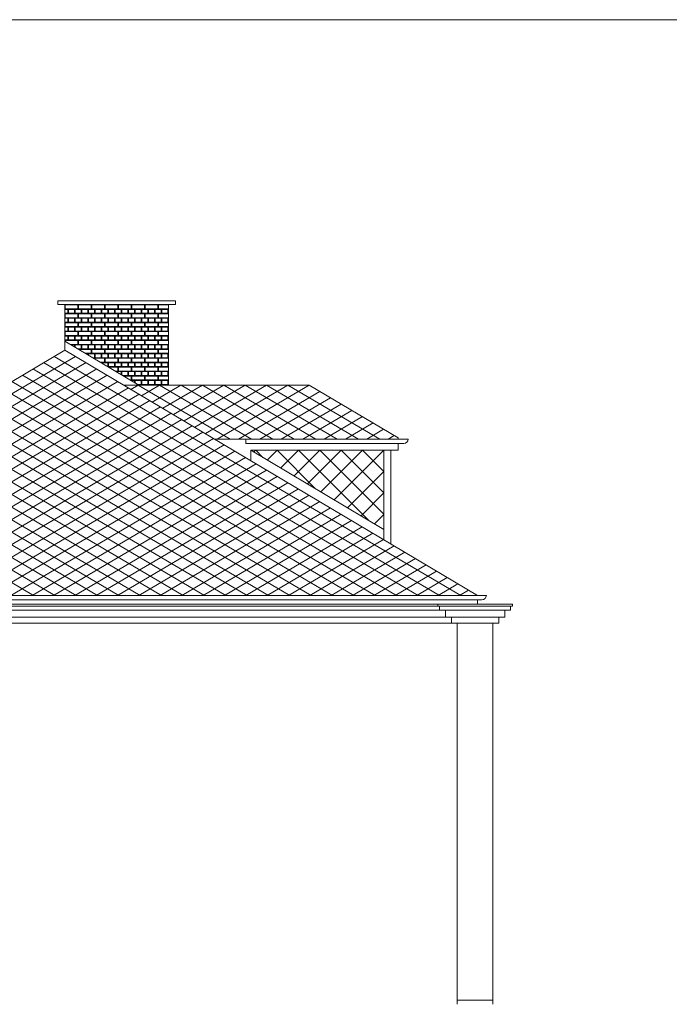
# Model space of a CAD drawing. Extents: x -394022 to -71759, y -12022 to 18278.
# Tile 3 of 91: x -381540 to -370575, y 1053 to 17678. Entities that reach past the tile are written whole.
import ezdxf

# ---------------------------------------------------------------- set-up
doc = ezdxf.new("R2010")
doc.units = 0
doc.header["$MEASUREMENT"] = 0
doc.layers.add('Arch kolorystyka_Nr_Pióra__114', color=7, linetype='Continuous', lineweight=13, true_color=0xf1d696)
doc.layers.add('arch wypelnienia_Nr_Pióra__2', color=7, linetype='Continuous', lineweight=13, true_color=0x7f7f7f)
for name, color, linetype, lineweight in [('ARCH TABELA_Nr_Pióra__21', 7, 'Continuous', 13), ('INWENT DACH_Nr_Pióra__21', 7, 'Continuous', 13), ('INWENT DACH_Nr_Pióra__5', 7, 'Continuous', 13), ('INWENT ODWODNIENIE_Nr_Pióra__5', 7, 'Continuous', 13), ('INWENT.ŚCIANY_Nr_Pióra__21', 7, 'Continuous', 13)]:
    doc.layers.add(name, color=color, linetype=linetype, lineweight=lineweight)

# ---------------------------------------------------------------- blocks, each defined once
blk = doc.blocks.new('*X40')
at = {"layer": 'Arch kolorystyka_Nr_Pióra__114', "linetype": 'Continuous'}
for p, q in [((-380557, 12861), (-380772, 12861)), ((-380772, 12796), (-380772, 12861)), ((-380557, 12796), (-380557, 12861)), ((-380332, 12861), (-380547, 12861)), ((-380547, 12796), (-380547, 12861)), ((-380332, 12796), (-380332, 12861)), ((-380107, 12861), (-380322, 12861)), ((-380322, 12796), (-380322, 12861)), ((-380107, 12796), (-380107, 12861)), ((-379882, 12861), (-380097, 12861)), ((-380097, 12796), (-380097, 12861)), ((-379882, 12796), (-379882, 12861)), ((-379657, 12861), (-379872, 12861)), ((-379872, 12796), (-379872, 12861)), ((-379657, 12796), (-379657, 12861)), ((-379432, 12861), (-379647, 12861)), ((-379647, 12796), (-379647, 12861)), ((-379432, 12796), (-379432, 12861)), ((-379207, 12861), (-379422, 12861)), ((-379422, 12796), (-379422, 12861)), ((-379207, 12796), (-379207, 12861)), ((-379028, 12861), (-379197, 12861)), ((-379197, 12796), (-379197, 12861)), ((-380778, 12786), (-380726, 12786)), ((-380778, 12721), (-380726, 12721)), ((-380778, 12636), (-380726, 12636)), ((-380772, 12796), (-380557, 12796)), ((-380557, 12711), (-380772, 12711)), ((-380772, 12646), (-380772, 12711)), ((-380772, 12646), (-380557, 12646)), ((-380726, 12786), (-380726, 12721)), ((-380726, 12636), (-380726, 12571)), ((-380716, 12786), (-380716, 12721)), ((-380716, 12786), (-380613, 12786)), ((-380716, 12721), (-380613, 12721)), ((-380716, 12636), (-380716, 12571)), ((-380716, 12636), (-380613, 12636)), ((-380613, 12786), (-380613, 12721)), ((-380613, 12636), (-380613, 12571)), ((-380603, 12786), (-380603, 12721)), ((-380603, 12786), (-380501, 12786)), ((-380603, 12721), (-380501, 12721)), ((-380603, 12636), (-380603, 12571)), ((-380603, 12636), (-380501, 12636)), ((-380557, 12646), (-380557, 12711)), ((-380547, 12796), (-380332, 12796)), ((-380332, 12711), (-380547, 12711)), ((-380547, 12646), (-380547, 12711)), ((-380547, 12646), (-380332, 12646)), ((-380501, 12786), (-380501, 12721)), ((-380501, 12636), (-380501, 12571)), ((-380491, 12786), (-380491, 12721)), ((-380491, 12786), (-380388, 12786)), ((-380491, 12721), (-380388, 12721)), ((-380491, 12636), (-380491, 12571)), ((-380491, 12636), (-380388, 12636)), ((-380388, 12786), (-380388, 12721)), ((-380388, 12636), (-380388, 12571)), ((-380378, 12786), (-380378, 12721)), ((-380378, 12786), (-380276, 12786)), ((-380378, 12721), (-380276, 12721)), ((-380378, 12636), (-380378, 12571)), ((-380378, 12636), (-380276, 12636)), ((-380332, 12646), (-380332, 12711)), ((-380322, 12796), (-380107, 12796)), ((-380107, 12711), (-380322, 12711)), ((-380322, 12646), (-380322, 12711)), ((-380322, 12646), (-380107, 12646)), ((-380276, 12786), (-380276, 12721)), ((-380276, 12636), (-380276, 12571)), ((-380266, 12786), (-380266, 12721)), ((-380266, 12786), (-380163, 12786)), ((-380266, 12721), (-380163, 12721)), ((-380266, 12636), (-380266, 12571)), ((-380266, 12636), (-380163, 12636)), ((-380163, 12786), (-380163, 12721)), ((-380163, 12636), (-380163, 12571)), ((-380153, 12786), (-380153, 12721)), ((-380153, 12786), (-380051, 12786)), ((-380153, 12721), (-380051, 12721)), ((-380153, 12636), (-380153, 12571)), ((-380153, 12636), (-380051, 12636)), ((-380107, 12646), (-380107, 12711)), ((-380097, 12796), (-379882, 12796)), ((-379882, 12711), (-380097, 12711)), ((-380097, 12646), (-380097, 12711)), ((-380097, 12646), (-379882, 12646)), ((-380051, 12786), (-380051, 12721)), ((-380051, 12636), (-380051, 12571)), ((-380041, 12786), (-380041, 12721)), ((-380041, 12786), (-379938, 12786)), ((-380041, 12721), (-379938, 12721)), ((-380041, 12636), (-380041, 12571)), ((-380041, 12636), (-379938, 12636)), ((-379938, 12786), (-379938, 12721)), ((-379938, 12636), (-379938, 12571)), ((-379928, 12786), (-379928, 12721)), ((-379928, 12786), (-379826, 12786)), ((-379928, 12721), (-379826, 12721)), ((-379928, 12636), (-379928, 12571)), ((-379928, 12636), (-379826, 12636)), ((-379882, 12646), (-379882, 12711)), ((-379872, 12796), (-379657, 12796)), ((-379657, 12711), (-379872, 12711)), ((-379872, 12646), (-379872, 12711)), ((-379872, 12646), (-379657, 12646)), ((-379826, 12786), (-379826, 12721)), ((-379826, 12636), (-379826, 12571)), ((-379816, 12786), (-379816, 12721)), ((-379816, 12786), (-379713, 12786)), ((-379816, 12721), (-379713, 12721)), ((-379816, 12636), (-379816, 12571)), ((-379816, 12636), (-379713, 12636)), ((-379713, 12786), (-379713, 12721)), ((-379713, 12636), (-379713, 12571)), ((-379703, 12786), (-379703, 12721)), ((-379703, 12786), (-379601, 12786)), ((-379703, 12721), (-379601, 12721)), ((-379703, 12636), (-379703, 12571)), ((-379703, 12636), (-379601, 12636)), ((-379657, 12646), (-379657, 12711)), ((-379647, 12796), (-379432, 12796)), ((-379432, 12711), (-379647, 12711)), ((-379647, 12646), (-379647, 12711)), ((-379647, 12646), (-379432, 12646)), ((-379601, 12786), (-379601, 12721)), ((-379601, 12636), (-379601, 12571)), ((-379591, 12786), (-379591, 12721)), ((-379591, 12786), (-379488, 12786)), ((-379591, 12721), (-379488, 12721)), ((-379591, 12636), (-379591, 12571)), ((-379591, 12636), (-379488, 12636)), ((-379488, 12786), (-379488, 12721)), ((-379488, 12636), (-379488, 12571)), ((-379478, 12786), (-379478, 12721)), ((-379478, 12786), (-379376, 12786)), ((-379478, 12721), (-379376, 12721)), ((-379478, 12636), (-379478, 12571)), ((-379478, 12636), (-379376, 12636)), ((-379432, 12646), (-379432, 12711)), ((-379422, 12796), (-379207, 12796)), ((-379207, 12711), (-379422, 12711)), ((-379422, 12646), (-379422, 12711)), ((-379422, 12646), (-379207, 12646)), ((-379376, 12786), (-379376, 12721)), ((-379376, 12636), (-379376, 12571)), ((-379366, 12786), (-379366, 12721)), ((-379366, 12786), (-379263, 12786)), ((-379366, 12721), (-379263, 12721)), ((-379366, 12636), (-379366, 12571)), ((-379366, 12636), (-379263, 12636)), ((-379263, 12786), (-379263, 12721)), ((-379263, 12636), (-379263, 12571)), ((-379253, 12786), (-379253, 12721)), ((-379253, 12786), (-379151, 12786)), ((-379253, 12721), (-379151, 12721)), ((-379253, 12636), (-379253, 12571)), ((-379253, 12636), (-379151, 12636)), ((-379207, 12646), (-379207, 12711)), ((-379197, 12796), (-379028, 12796)), ((-379028, 12711), (-379197, 12711)), ((-379197, 12646), (-379197, 12711)), ((-379197, 12646), (-379028, 12646)), ((-379151, 12786), (-379151, 12721)), ((-379151, 12636), (-379151, 12571)), ((-379141, 12786), (-379141, 12721)), ((-379141, 12786), (-379038, 12786)), ((-379141, 12721), (-379038, 12721)), ((-379141, 12636), (-379141, 12571)), ((-379141, 12636), (-379038, 12636)), ((-379038, 12786), (-379038, 12721)), ((-379038, 12636), (-379038, 12571)), ((-380778, 12571), (-380726, 12571)), ((-380778, 12486), (-380726, 12486)), ((-380557, 12561), (-380772, 12561)), ((-380772, 12496), (-380772, 12561)), ((-380772, 12496), (-380557, 12496)), ((-380726, 12486), (-380726, 12421)), ((-380716, 12571), (-380613, 12571)), ((-380716, 12486), (-380716, 12421)), ((-380716, 12486), (-380613, 12486)), ((-380613, 12486), (-380613, 12421)), ((-380603, 12571), (-380501, 12571)), ((-380603, 12486), (-380603, 12421)), ((-380603, 12486), (-380501, 12486)), ((-380557, 12496), (-380557, 12561)), ((-380332, 12561), (-380547, 12561)), ((-380547, 12496), (-380547, 12561)), ((-380547, 12496), (-380332, 12496)), ((-380501, 12486), (-380501, 12421)), ((-380491, 12571), (-380388, 12571)), ((-380491, 12486), (-380491, 12421)), ((-380491, 12486), (-380388, 12486)), ((-380388, 12486), (-380388, 12421)), ((-380378, 12571), (-380276, 12571)), ((-380378, 12486), (-380378, 12421)), ((-380378, 12486), (-380276, 12486)), ((-380332, 12496), (-380332, 12561)), ((-380107, 12561), (-380322, 12561)), ((-380322, 12496), (-380322, 12561)), ((-380322, 12496), (-380107, 12496)), ((-380276, 12486), (-380276, 12421)), ((-380266, 12571), (-380163, 12571)), ((-380266, 12486), (-380266, 12421)), ((-380266, 12486), (-380163, 12486)), ((-380163, 12486), (-380163, 12421)), ((-380153, 12571), (-380051, 12571)), ((-380153, 12486), (-380153, 12421)), ((-380153, 12486), (-380051, 12486)), ((-380107, 12496), (-380107, 12561)), ((-379882, 12561), (-380097, 12561)), ((-380097, 12496), (-380097, 12561)), ((-380097, 12496), (-379882, 12496)), ((-380051, 12486), (-380051, 12421)), ((-380041, 12571), (-379938, 12571)), ((-380041, 12486), (-380041, 12421)), ((-380041, 12486), (-379938, 12486)), ((-379938, 12486), (-379938, 12421)), ((-379928, 12571), (-379826, 12571)), ((-379928, 12486), (-379928, 12421)), ((-379928, 12486), (-379826, 12486)), ((-379882, 12496), (-379882, 12561)), ((-379657, 12561), (-379872, 12561)), ((-379872, 12496), (-379872, 12561)), ((-379872, 12496), (-379657, 12496)), ((-379826, 12486), (-379826, 12421)), ((-379816, 12571), (-379713, 12571)), ((-379816, 12486), (-379816, 12421)), ((-379816, 12486), (-379713, 12486)), ((-379713, 12486), (-379713, 12421)), ((-379703, 12571), (-379601, 12571)), ((-379703, 12486), (-379703, 12421)), ((-379703, 12486), (-379601, 12486)), ((-379657, 12496), (-379657, 12561)), ((-379432, 12561), (-379647, 12561)), ((-379647, 12496), (-379647, 12561)), ((-379647, 12496), (-379432, 12496)), ((-379601, 12486), (-379601, 12421)), ((-379591, 12571), (-379488, 12571)), ((-379591, 12486), (-379591, 12421)), ((-379591, 12486), (-379488, 12486)), ((-379488, 12486), (-379488, 12421)), ((-379478, 12571), (-379376, 12571)), ((-379478, 12486), (-379478, 12421)), ((-379478, 12486), (-379376, 12486)), ((-379432, 12496), (-379432, 12561)), ((-379207, 12561), (-379422, 12561)), ((-379422, 12496), (-379422, 12561)), ((-379422, 12496), (-379207, 12496)), ((-379376, 12486), (-379376, 12421)), ((-379366, 12571), (-379263, 12571)), ((-379366, 12486), (-379366, 12421)), ((-379366, 12486), (-379263, 12486)), ((-379263, 12486), (-379263, 12421)), ((-379253, 12571), (-379151, 12571)), ((-379253, 12486), (-379253, 12421)), ((-379253, 12486), (-379151, 12486)), ((-379207, 12496), (-379207, 12561)), ((-379028, 12561), (-379197, 12561)), ((-379197, 12496), (-379197, 12561)), ((-379197, 12496), (-379028, 12496)), ((-379151, 12486), (-379151, 12421)), ((-379141, 12571), (-379038, 12571)), ((-379141, 12486), (-379141, 12421)), ((-379141, 12486), (-379038, 12486)), ((-379038, 12486), (-379038, 12421)), ((-380778, 12421), (-380726, 12421)), ((-380778, 12336), (-380726, 12336)), ((-380557, 12411), (-380772, 12411)), ((-380772, 12346), (-380772, 12411)), ((-380772, 12346), (-380557, 12346)), ((-380726, 12336), (-380726, 12271)), ((-380716, 12421), (-380613, 12421)), ((-380716, 12336), (-380716, 12271)), ((-380716, 12336), (-380613, 12336)), ((-380613, 12336), (-380613, 12271)), ((-380603, 12421), (-380501, 12421)), ((-380603, 12336), (-380603, 12271)), ((-380603, 12336), (-380501, 12336)), ((-380557, 12346), (-380557, 12411)), ((-380332, 12411), (-380547, 12411)), ((-380547, 12346), (-380547, 12411)), ((-380547, 12346), (-380332, 12346)), ((-380501, 12336), (-380501, 12271)), ((-380491, 12421), (-380388, 12421)), ((-380491, 12336), (-380491, 12271)), ((-380491, 12336), (-380388, 12336)), ((-380388, 12336), (-380388, 12271)), ((-380378, 12421), (-380276, 12421)), ((-380378, 12336), (-380378, 12271)), ((-380378, 12336), (-380276, 12336)), ((-380332, 12346), (-380332, 12411)), ((-380107, 12411), (-380322, 12411)), ((-380322, 12346), (-380322, 12411)), ((-380322, 12346), (-380107, 12346)), ((-380276, 12336), (-380276, 12271)), ((-380266, 12421), (-380163, 12421)), ((-380266, 12336), (-380266, 12271)), ((-380266, 12336), (-380163, 12336)), ((-380163, 12336), (-380163, 12271)), ((-380153, 12421), (-380051, 12421)), ((-380153, 12336), (-380153, 12271)), ((-380153, 12336), (-380051, 12336)), ((-380107, 12346), (-380107, 12411)), ((-379882, 12411), (-380097, 12411)), ((-380097, 12346), (-380097, 12411)), ((-380097, 12346), (-379882, 12346)), ((-380051, 12336), (-380051, 12271)), ((-380041, 12421), (-379938, 12421)), ((-380041, 12336), (-380041, 12271)), ((-380041, 12336), (-379938, 12336)), ((-379938, 12336), (-379938, 12271)), ((-379928, 12421), (-379826, 12421)), ((-379928, 12336), (-379928, 12271)), ((-379928, 12336), (-379826, 12336)), ((-379882, 12346), (-379882, 12411)), ((-379657, 12411), (-379872, 12411)), ((-379872, 12346), (-379872, 12411)), ((-379872, 12346), (-379657, 12346)), ((-379826, 12336), (-379826, 12271)), ((-379816, 12421), (-379713, 12421)), ((-379816, 12336), (-379816, 12271)), ((-379816, 12336), (-379713, 12336)), ((-379713, 12336), (-379713, 12271)), ((-379703, 12421), (-379601, 12421)), ((-379703, 12336), (-379703, 12271)), ((-379703, 12336), (-379601, 12336)), ((-379657, 12346), (-379657, 12411)), ((-379432, 12411), (-379647, 12411)), ((-379647, 12346), (-379647, 12411)), ((-379647, 12346), (-379432, 12346)), ((-379601, 12336), (-379601, 12271)), ((-379591, 12421), (-379488, 12421)), ((-379591, 12336), (-379591, 12271)), ((-379591, 12336), (-379488, 12336)), ((-379488, 12336), (-379488, 12271)), ((-379478, 12421), (-379376, 12421)), ((-379478, 12336), (-379478, 12271)), ((-379478, 12336), (-379376, 12336)), ((-379432, 12346), (-379432, 12411)), ((-379207, 12411), (-379422, 12411)), ((-379422, 12346), (-379422, 12411)), ((-379422, 12346), (-379207, 12346)), ((-379376, 12336), (-379376, 12271)), ((-379366, 12421), (-379263, 12421)), ((-379366, 12336), (-379366, 12271)), ((-379366, 12336), (-379263, 12336)), ((-379263, 12336), (-379263, 12271)), ((-379253, 12421), (-379151, 12421)), ((-379253, 12336), (-379253, 12271)), ((-379253, 12336), (-379151, 12336)), ((-379207, 12346), (-379207, 12411)), ((-379028, 12411), (-379197, 12411)), ((-379197, 12346), (-379197, 12411)), ((-379197, 12346), (-379028, 12346)), ((-379151, 12336), (-379151, 12271)), ((-379141, 12421), (-379038, 12421)), ((-379141, 12336), (-379141, 12271)), ((-379141, 12336), (-379038, 12336)), ((-379038, 12336), (-379038, 12271)), ((-380778, 12271), (-380726, 12271)), ((-380557, 12261), (-380772, 12261)), ((-380772, 12247), (-380772, 12261)), ((-380716, 12271), (-380613, 12271)), ((-380686, 12196), (-380557, 12196)), ((-380669, 12186), (-380613, 12186)), ((-380613, 12186), (-380613, 12152)), ((-380603, 12271), (-380501, 12271)), ((-380603, 12186), (-380603, 12147)), ((-380603, 12186), (-380501, 12186)), ((-380557, 12196), (-380557, 12261)), ((-380332, 12261), (-380547, 12261)), ((-380547, 12196), (-380547, 12261)), ((-380547, 12196), (-380332, 12196)), ((-380501, 12186), (-380501, 12121)), ((-380491, 12271), (-380388, 12271)), ((-380491, 12186), (-380491, 12121)), ((-380491, 12186), (-380388, 12186)), ((-380388, 12186), (-380388, 12121)), ((-380378, 12271), (-380276, 12271)), ((-380378, 12186), (-380378, 12121)), ((-380378, 12186), (-380276, 12186)), ((-380332, 12196), (-380332, 12261)), ((-380107, 12261), (-380322, 12261)), ((-380322, 12196), (-380322, 12261)), ((-380322, 12196), (-380107, 12196)), ((-380276, 12186), (-380276, 12121)), ((-380266, 12271), (-380163, 12271)), ((-380266, 12186), (-380266, 12121)), ((-380266, 12186), (-380163, 12186)), ((-380163, 12186), (-380163, 12121)), ((-380153, 12271), (-380051, 12271)), ((-380153, 12186), (-380153, 12121)), ((-380153, 12186), (-380051, 12186)), ((-380107, 12196), (-380107, 12261)), ((-379882, 12261), (-380097, 12261)), ((-380097, 12196), (-380097, 12261)), ((-380097, 12196), (-379882, 12196)), ((-380051, 12186), (-380051, 12121)), ((-380041, 12271), (-379938, 12271)), ((-380041, 12186), (-380041, 12121)), ((-380041, 12186), (-379938, 12186)), ((-379938, 12186), (-379938, 12121)), ((-379928, 12271), (-379826, 12271)), ((-379928, 12186), (-379928, 12121)), ((-379928, 12186), (-379826, 12186)), ((-379882, 12196), (-379882, 12261)), ((-379657, 12261), (-379872, 12261)), ((-379872, 12196), (-379872, 12261)), ((-379872, 12196), (-379657, 12196)), ((-379826, 12186), (-379826, 12121)), ((-379816, 12271), (-379713, 12271)), ((-379816, 12186), (-379816, 12121)), ((-379816, 12186), (-379713, 12186)), ((-379713, 12186), (-379713, 12121)), ((-379703, 12271), (-379601, 12271)), ((-379703, 12186), (-379703, 12121)), ((-379703, 12186), (-379601, 12186)), ((-379657, 12196), (-379657, 12261)), ((-379432, 12261), (-379647, 12261)), ((-379647, 12196), (-379647, 12261)), ((-379647, 12196), (-379432, 12196)), ((-379601, 12186), (-379601, 12121)), ((-379591, 12271), (-379488, 12271)), ((-379591, 12186), (-379591, 12121)), ((-379591, 12186), (-379488, 12186)), ((-379488, 12186), (-379488, 12121)), ((-379478, 12271), (-379376, 12271)), ((-379478, 12186), (-379478, 12121)), ((-379478, 12186), (-379376, 12186)), ((-379432, 12196), (-379432, 12261)), ((-379207, 12261), (-379422, 12261)), ((-379422, 12196), (-379422, 12261)), ((-379422, 12196), (-379207, 12196)), ((-379376, 12186), (-379376, 12121)), ((-379366, 12271), (-379263, 12271)), ((-379366, 12186), (-379366, 12121)), ((-379366, 12186), (-379263, 12186)), ((-379263, 12186), (-379263, 12121)), ((-379253, 12271), (-379151, 12271)), ((-379253, 12186), (-379253, 12121)), ((-379253, 12186), (-379151, 12186)), ((-379207, 12196), (-379207, 12261)), ((-379028, 12261), (-379197, 12261)), ((-379197, 12196), (-379197, 12261)), ((-379197, 12196), (-379028, 12196)), ((-379151, 12186), (-379151, 12121)), ((-379141, 12271), (-379038, 12271)), ((-379141, 12186), (-379141, 12121)), ((-379141, 12186), (-379038, 12186)), ((-379038, 12186), (-379038, 12121)), ((-380560, 12121), (-380501, 12121)), ((-380332, 12111), (-380543, 12111)), ((-380491, 12121), (-380388, 12121)), ((-380433, 12046), (-380332, 12046)), ((-380417, 12036), (-380388, 12036)), ((-380388, 12036), (-380388, 12019)), ((-380378, 12121), (-380276, 12121)), ((-380378, 12036), (-380378, 12013)), ((-380378, 12036), (-380276, 12036)), ((-380332, 12046), (-380332, 12111)), ((-380107, 12111), (-380322, 12111)), ((-380322, 12046), (-380322, 12111)), ((-380322, 12046), (-380107, 12046)), ((-380307, 11971), (-380276, 11971)), ((-380276, 12036), (-380276, 11971)), ((-380266, 12121), (-380163, 12121)), ((-380266, 12036), (-380266, 11971)), ((-380266, 12036), (-380163, 12036)), ((-380266, 11971), (-380163, 11971)), ((-380163, 12036), (-380163, 11971)), ((-380153, 12121), (-380051, 12121)), ((-380153, 12036), (-380153, 11971)), ((-380153, 12036), (-380051, 12036)), ((-380153, 11971), (-380051, 11971)), ((-380107, 12046), (-380107, 12111)), ((-379882, 12111), (-380097, 12111)), ((-380097, 12046), (-380097, 12111)), ((-380097, 12046), (-379882, 12046)), ((-380051, 12036), (-380051, 11971)), ((-380041, 12121), (-379938, 12121)), ((-380041, 12036), (-380041, 11971)), ((-380041, 12036), (-379938, 12036)), ((-380041, 11971), (-379938, 11971)), ((-379938, 12036), (-379938, 11971)), ((-379928, 12121), (-379826, 12121)), ((-379928, 12036), (-379928, 11971)), ((-379928, 12036), (-379826, 12036)), ((-379928, 11971), (-379826, 11971)), ((-379882, 12046), (-379882, 12111)), ((-379657, 12111), (-379872, 12111)), ((-379872, 12046), (-379872, 12111)), ((-379872, 12046), (-379657, 12046)), ((-379826, 12036), (-379826, 11971)), ((-379816, 12121), (-379713, 12121)), ((-379816, 12036), (-379816, 11971)), ((-379816, 12036), (-379713, 12036)), ((-379816, 11971), (-379713, 11971)), ((-379713, 12036), (-379713, 11971)), ((-379703, 12121), (-379601, 12121)), ((-379703, 12036), (-379703, 11971)), ((-379703, 12036), (-379601, 12036)), ((-379703, 11971), (-379601, 11971)), ((-379657, 12046), (-379657, 12111)), ((-379432, 12111), (-379647, 12111)), ((-379647, 12046), (-379647, 12111)), ((-379647, 12046), (-379432, 12046)), ((-379601, 12036), (-379601, 11971)), ((-379591, 12121), (-379488, 12121)), ((-379591, 12036), (-379591, 11971)), ((-379591, 12036), (-379488, 12036)), ((-379591, 11971), (-379488, 11971)), ((-379488, 12036), (-379488, 11971)), ((-379478, 12121), (-379376, 12121)), ((-379478, 12036), (-379478, 11971)), ((-379478, 12036), (-379376, 12036)), ((-379478, 11971), (-379376, 11971)), ((-379432, 12046), (-379432, 12111)), ((-379207, 12111), (-379422, 12111)), ((-379422, 12046), (-379422, 12111)), ((-379422, 12046), (-379207, 12046)), ((-379376, 12036), (-379376, 11971)), ((-379366, 12121), (-379263, 12121)), ((-379366, 12036), (-379366, 11971)), ((-379366, 12036), (-379263, 12036)), ((-379366, 11971), (-379263, 11971)), ((-379263, 12036), (-379263, 11971)), ((-379253, 12121), (-379151, 12121)), ((-379253, 12036), (-379253, 11971)), ((-379253, 12036), (-379151, 12036)), ((-379253, 11971), (-379151, 11971)), ((-379207, 12046), (-379207, 12111)), ((-379028, 12111), (-379197, 12111)), ((-379197, 12046), (-379197, 12111)), ((-379197, 12046), (-379028, 12046)), ((-379151, 12036), (-379151, 11971)), ((-379141, 12121), (-379038, 12121)), ((-379141, 12036), (-379141, 11971)), ((-379141, 12036), (-379038, 12036)), ((-379141, 11971), (-379038, 11971)), ((-379038, 12036), (-379038, 11971)), ((-380107, 11961), (-380291, 11961)), ((-380181, 11896), (-380107, 11896)), ((-380165, 11886), (-380163, 11886)), ((-380163, 11886), (-380163, 11885)), ((-380153, 11886), (-380153, 11879)), ((-380153, 11886), (-380051, 11886)), ((-380107, 11896), (-380107, 11961)), ((-379882, 11961), (-380097, 11961)), ((-380097, 11896), (-380097, 11961)), ((-380097, 11896), (-379882, 11896)), ((-380055, 11821), (-380051, 11821)), ((-380051, 11886), (-380051, 11821)), ((-380041, 11886), (-380041, 11821)), ((-380041, 11886), (-379938, 11886)), ((-380041, 11821), (-379938, 11821)), ((-379882, 11811), (-380038, 11811)), ((-379938, 11886), (-379938, 11821)), ((-379928, 11886), (-379928, 11821)), ((-379928, 11886), (-379826, 11886)), ((-379928, 11821), (-379826, 11821)), ((-379882, 11896), (-379882, 11961)), ((-379882, 11746), (-379882, 11811)), ((-379657, 11961), (-379872, 11961)), ((-379872, 11896), (-379872, 11961)), ((-379872, 11896), (-379657, 11896)), ((-379657, 11811), (-379872, 11811)), ((-379872, 11746), (-379872, 11811)), ((-379826, 11886), (-379826, 11821)), ((-379816, 11886), (-379816, 11821)), ((-379816, 11886), (-379713, 11886)), ((-379816, 11821), (-379713, 11821)), ((-379713, 11886), (-379713, 11821)), ((-379703, 11886), (-379703, 11821)), ((-379703, 11886), (-379601, 11886)), ((-379703, 11821), (-379601, 11821)), ((-379657, 11896), (-379657, 11961)), ((-379657, 11746), (-379657, 11811)), ((-379432, 11961), (-379647, 11961)), ((-379647, 11896), (-379647, 11961)), ((-379647, 11896), (-379432, 11896)), ((-379432, 11811), (-379647, 11811)), ((-379647, 11746), (-379647, 11811)), ((-379601, 11886), (-379601, 11821)), ((-379591, 11886), (-379591, 11821)), ((-379591, 11886), (-379488, 11886)), ((-379591, 11821), (-379488, 11821)), ((-379488, 11886), (-379488, 11821)), ((-379478, 11886), (-379478, 11821)), ((-379478, 11886), (-379376, 11886)), ((-379478, 11821), (-379376, 11821)), ((-379432, 11896), (-379432, 11961)), ((-379432, 11746), (-379432, 11811)), ((-379207, 11961), (-379422, 11961)), ((-379422, 11896), (-379422, 11961)), ((-379422, 11896), (-379207, 11896)), ((-379207, 11811), (-379422, 11811)), ((-379422, 11746), (-379422, 11811)), ((-379376, 11886), (-379376, 11821)), ((-379366, 11886), (-379366, 11821)), ((-379366, 11886), (-379263, 11886)), ((-379366, 11821), (-379263, 11821)), ((-379263, 11886), (-379263, 11821)), ((-379253, 11886), (-379253, 11821)), ((-379253, 11886), (-379151, 11886)), ((-379253, 11821), (-379151, 11821)), ((-379207, 11896), (-379207, 11961)), ((-379207, 11746), (-379207, 11811)), ((-379028, 11961), (-379197, 11961)), ((-379197, 11896), (-379197, 11961)), ((-379197, 11896), (-379028, 11896)), ((-379028, 11811), (-379197, 11811)), ((-379197, 11746), (-379197, 11811)), ((-379151, 11886), (-379151, 11821)), ((-379141, 11886), (-379141, 11821)), ((-379141, 11886), (-379038, 11886)), ((-379141, 11821), (-379038, 11821)), ((-379038, 11886), (-379038, 11821)), ((-379929, 11746), (-379882, 11746)), ((-379912, 11736), (-379826, 11736)), ((-379872, 11746), (-379657, 11746)), ((-379826, 11736), (-379826, 11684)), ((-379816, 11736), (-379816, 11678)), ((-379816, 11736), (-379713, 11736)), ((-379803, 11671), (-379713, 11671)), ((-379657, 11661), (-379786, 11661)), ((-379713, 11736), (-379713, 11671)), ((-379703, 11736), (-379703, 11671)), ((-379703, 11736), (-379601, 11736)), ((-379703, 11671), (-379601, 11671)), ((-379657, 11596), (-379657, 11661)), ((-379647, 11746), (-379432, 11746)), ((-379432, 11661), (-379647, 11661)), ((-379647, 11596), (-379647, 11661)), ((-379601, 11736), (-379601, 11671)), ((-379591, 11736), (-379591, 11671)), ((-379591, 11736), (-379488, 11736)), ((-379591, 11671), (-379488, 11671)), ((-379488, 11736), (-379488, 11671)), ((-379478, 11736), (-379478, 11671)), ((-379478, 11736), (-379376, 11736)), ((-379478, 11671), (-379376, 11671)), ((-379432, 11596), (-379432, 11661)), ((-379422, 11746), (-379207, 11746)), ((-379207, 11661), (-379422, 11661)), ((-379422, 11596), (-379422, 11661)), ((-379376, 11736), (-379376, 11671)), ((-379366, 11736), (-379366, 11671)), ((-379366, 11736), (-379263, 11736)), ((-379366, 11671), (-379263, 11671)), ((-379263, 11736), (-379263, 11671)), ((-379253, 11736), (-379253, 11671)), ((-379253, 11736), (-379151, 11736)), ((-379253, 11671), (-379151, 11671)), ((-379207, 11596), (-379207, 11661)), ((-379197, 11746), (-379028, 11746)), ((-379028, 11661), (-379197, 11661)), ((-379197, 11596), (-379197, 11661)), ((-379151, 11736), (-379151, 11671)), ((-379141, 11736), (-379141, 11671)), ((-379141, 11736), (-379038, 11736)), ((-379141, 11671), (-379038, 11671)), ((-379038, 11736), (-379038, 11671)), ((-379677, 11596), (-379657, 11596)), ((-379660, 11586), (-379601, 11586)), ((-379647, 11596), (-379432, 11596)), ((-379601, 11586), (-379601, 11550)), ((-379591, 11586), (-379591, 11544)), ((-379591, 11586), (-379488, 11586)), ((-379551, 11521), (-379488, 11521)), ((-379432, 11511), (-379534, 11511)), ((-379488, 11586), (-379488, 11521)), ((-379478, 11586), (-379478, 11521)), ((-379478, 11586), (-379376, 11586)), ((-379478, 11521), (-379376, 11521)), ((-379432, 11508), (-379432, 11511)), ((-379422, 11596), (-379207, 11596)), ((-379207, 11511), (-379422, 11511)), ((-379422, 11508), (-379422, 11511)), ((-379376, 11586), (-379376, 11521)), ((-379366, 11586), (-379366, 11521)), ((-379366, 11586), (-379263, 11586)), ((-379366, 11521), (-379263, 11521)), ((-379263, 11586), (-379263, 11521)), ((-379253, 11586), (-379253, 11521)), ((-379253, 11586), (-379151, 11586)), ((-379253, 11521), (-379151, 11521)), ((-379207, 11508), (-379207, 11511)), ((-379197, 11596), (-379028, 11596)), ((-379028, 11511), (-379197, 11511)), ((-379197, 11508), (-379197, 11511)), ((-379151, 11586), (-379151, 11521)), ((-379141, 11586), (-379141, 11521)), ((-379141, 11586), (-379038, 11586)), ((-379141, 11521), (-379038, 11521)), ((-379038, 11586), (-379038, 11521))]:
    blk.add_line(p, q, dxfattribs=at)
blk = doc.blocks.new('Wypełnienie_20')
at = {"layer": 'Arch kolorystyka_Nr_Pióra__114', "linetype": 'Continuous'}
blk.add_blockref('*X40', (0, 0), dxfattribs=at)

msp = doc.modelspace()

# ---------------------------------------------------------------- hatches: boundary and pattern name
at = {"layer": 'arch wypelnienia_Nr_Pióra__2', "linetype": 'Continuous'}
h = msp.add_hatch(dxfattribs=at)
h.set_pattern_fill('Concrete_Block', color=256, style=0, pattern_type=2)
h.set_pattern_definition([(30.4655, (-380778.12, 12100.65), (-180.3122, 106.066), []), (149.5345, (-380778.12, 12100.65), (180.3122, 106.066), [])])
h.paths.add_polyline_path([(-383823.1, 10289.4), (-387743.1, 7957.6), (-380778.1, 7957.6), (-373813.1, 7957.6), (-379281.9, 11210.6), (-380778.1, 12100.6), (-382274.3, 11210.6), (-383479, 10494), (-382763.1, 10494), (-382763.1, 10434), (-382883.1, 10434), (-382883.1, 8524), (-383823.1, 8524)], flags=0)
h.paths.add_polyline_path([(-384863.1, 9081.7), (-383923.1, 9081.7), (-383923.1, 9611.9), (-384863.1, 9611.9)], flags=0)
h = msp.add_hatch(dxfattribs=at)
h.set_pattern_fill('Concrete_Block', color=256, style=0, pattern_type=2)
h.set_pattern_definition([(30.4655, (-376653.62, 11508.18), (-180.312, 106.066), []), (149.5345, (-376653.62, 11508.18), (180.312, 106.066), [])])
h.paths.add_polyline_path([(-375153.1, 10618.2), (-376653.6, 11508.2), (-379782.1, 11508.2), (-378247.4, 10595.3), (-375153.1, 10595.3)], flags=0)
h = msp.add_hatch(dxfattribs=at)
h.set_pattern_fill('Concrete_Block', color=256, style=0, pattern_type=2)
h.set_pattern_definition([(45, (-375393.12, 10408.18), (-180.312, 180.312), []), (135, (-375393.12, 10408.18), (180.312, 180.312), [])])
h.paths.add_polyline_path([(-375393.1, 9072), (-375393.1, 10408.2), (-377639.5, 10408.2)], flags=0)

# ---------------------------------------------------------------- linework, layer by layer
at = {"layer": 'ARCH TABELA_Nr_Pióra__21', "linetype": 'Continuous'}
msp.add_line((-394021.9, 17678.4), (-352221.9, 17678.4), dxfattribs=at)
at = {"layer": 'INWENT DACH_Nr_Pióra__21', "linetype": 'Continuous'}
for p, q in [((-380898.1, 12930.6), (-380898.1, 12870.6)), ((-380898.1, 12930.6), (-378908.1, 12930.6)), ((-380898.1, 12870.6), (-378908.1, 12870.6)), ((-380778.1, 12870.6), (-380778.1, 12100.6)), ((-379028.1, 12870.6), (-379028.1, 11508.2)), ((-378908.1, 12930.6), (-378908.1, 12870.6)), ((-380778.1, 12250.6), (-379529.9, 11508.2)), ((-383479, 10494), (-380778.1, 12100.6)), ((-373813.1, 7957.6), (-380778.1, 12100.6)), ((-375393.1, 9072), (-377639.5, 10408.2)), ((-373813.1, 7882.6), (-373813.1, 7808.2))]:
    msp.add_line(p, q, dxfattribs=at)
at = {"layer": 'INWENT DACH_Nr_Pióra__5', "linetype": 'Continuous'}
for p, q in [((-376653.6, 11508.2), (-379782.1, 11508.2)), ((-375153.1, 10618.2), (-376653.6, 11508.2)), ((-377723.1, 10595.3), (-378247.4, 10595.3)), ((-375153.1, 10595.3), (-375153.1, 10618.2)), ((-375153.1, 10408.2), (-375153.1, 10520.3)), ((-375153.1, 10408.2), (-377639.5, 10408.2)), ((-377639.5, 10408.2), (-377639.5, 10233.6)), ((-375393.1, 10408.2), (-375393.1, 8897.4)), ((-375273.1, 10408.2), (-375273.1, 8826))]:
    msp.add_line(p, q, dxfattribs=at)
at = {"layer": 'INWENT ODWODNIENIE_Nr_Pióra__5', "linetype": 'Continuous'}
for p, q in [((-374983.1, 10595.3), (-377723.1, 10595.3)), ((-377723.1, 10520.3), (-377723.1, 10595.3)), ((-375058.1, 10520.3), (-377723.1, 10520.3)), ((-387893.1, 7957.6), (-380778.1, 7957.6)), ((-387818.1, 7882.6), (-380778.1, 7882.6)), ((-373663.1, 7957.6), (-380778.1, 7957.6)), ((-373738.1, 7882.6), (-380778.1, 7882.6))]:
    msp.add_line(p, q, dxfattribs=at)
for centre in [(-375058.1, 10595.9), (-373738.1, 7958.2)]:
    msp.add_arc(centre, 75, 270, 359.54221, dxfattribs=at)
at = {"layer": 'INWENT.ŚCIANY_Nr_Pióra__21', "linetype": 'Continuous'}
for p, q in [((-387093.1, 7708.2), (-374453.1, 7708.2)), ((-374483.1, 7808.2), (-387063.1, 7808.2)), ((-374483.1, 7778.2), (-387063.1, 7778.2)), ((-373223.1, 7808.2), (-374483.1, 7808.2)), ((-374483.1, 7778.2), (-374483.1, 7808.2)), ((-373223.1, 7778.2), (-374483.1, 7778.2)), ((-374453.1, 7708.2), (-374453.1, 7778.2)), ((-374453.1, 7708.2), (-373253.1, 7708.2)), ((-374353.1, 7588.2), (-374353.1, 7708.2)), ((-373353.1, 7588.2), (-373353.1, 7708.2)), ((-373253.1, 7708.2), (-373253.1, 7778.2)), ((-373223.1, 7778.2), (-373223.1, 7808.2)), ((-387293.1, 7488.2), (-374253.1, 7488.2)), ((-387193.1, 7588.2), (-374353.1, 7588.2)), ((-374353.1, 7588.2), (-373353.1, 7588.2)), ((-374253.1, 7488.2), (-374253.1, 7588.2)), ((-374253.1, 7488.2), (-373453.1, 7488.2)), ((-374153.1, 7488.2), (-374153.1, 1053.2)), ((-373553.1, 7488.2), (-373553.1, 1053.2)), ((-373453.1, 7488.2), (-373453.1, 7588.2)), ((-373553.1, 1123.2), (-374153.1, 1123.2))]:
    msp.add_line(p, q, dxfattribs=at)

# ---------------------------------------------------------------- block references
at = {"layer": 'Arch kolorystyka_Nr_Pióra__114', "linetype": 'Continuous'}
msp.add_blockref('Wypełnienie_20', (0, 0), dxfattribs=at)

doc.saveas('drawing.dxf')
